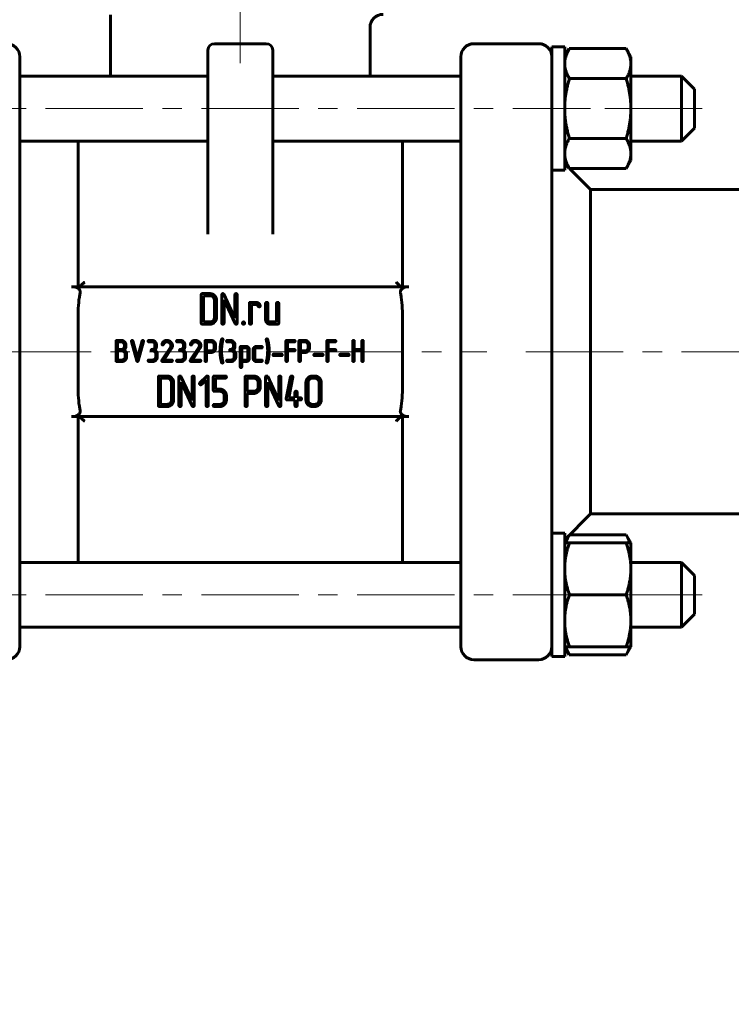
# Model space of a CAD drawing. Header units: millimetres. Extents: x 0 to 420, y 0 to 297.
# Tile 3 of 7: x 100 to 155, y 121 to 197. Entities that reach past the tile are written whole.
import ezdxf

# ---------------------------------------------------------------- set-up
doc = ezdxf.new("R2010")
doc.units = ezdxf.units.MM
for name, pattern in [('K5LT_AXLED', [12, 7.5, -1.5, 1.5, -1.5]), ('K5LT_BASIC', [0]), ('K5LT_THIN', [0])]:
    doc.linetypes.add(name, pattern=pattern)
doc.layers.add('Системный слой', color=7, linetype='Continuous')
doc.layers.add('Системный слой (1)', color=251, linetype='Continuous', true_color=0x6c6c6c)
doc.styles.add('KDIMTEXTSTYLE', font='GOST_AU.SHX', dxfattribs={"width": 0.96, "oblique": 15, "height": 5})
doc.styles.add('KTEXTSTYLE', font='GOST_AU.SHX', dxfattribs={"width": 0.96, "height": 5})
doc.dimstyles.new('KDIMSTYLE (1.00)', dxfattribs={"dimtxt": 5, "dimasz": 1, "dimexe": 2, "dimexo": 0, "dimgap": 1, "dimtad": 1, "dimtxsty": 'KDIMTEXTSTYLE', "dimsah": 1, "dimcen": 0, "dimdle": 1, "dimadec": 0, "dimazin": 0, "dimtfac": 0.667, "dimtmove": 0, "dimatfit": 3, "dimfxl": 1, "dimtvp": 1, "dimtolj": 1, "dimtzin": 0, "dimarcsym": 0})

# ---------------------------------------------------------------- blocks, each defined once
blk = doc.blocks.new('U1')
at = {"layer": 'Системный слой (1)', "color": 150, "linetype": 'K5LT_BASIC', "lineweight": 60, "true_color": 0x0080ff}
for p, q in [((114.301, 187.17), (99.801, 187.17)), ((133.801, 187.17), (119.301, 187.17))]:
    blk.add_line(p, q, dxfattribs=at)
blk = doc.blocks.new('U2')
at = {"layer": 'Системный слой (1)', "color": 150, "linetype": 'K5LT_BASIC', "lineweight": 60, "true_color": 0x0080ff}
for p, q in [((114.301, 192.17), (99.801, 192.17)), ((133.801, 192.17), (119.301, 192.17))]:
    blk.add_line(p, q, dxfattribs=at)
blk = doc.blocks.new('U5')
at = {"layer": 'Системный слой (1)', "color": 150, "linetype": 'K5LT_BASIC', "lineweight": 60, "true_color": 0x0080ff}
for p, q in [((150.801, 192.17), (150.801, 189.67)), ((150.801, 189.67), (150.801, 187.17))]:
    blk.add_line(p, q, dxfattribs=at)
blk = doc.blocks.new('U7')
at = {"layer": 'Системный слой (1)', "color": 150, "linetype": 'K5LT_BASIC', "lineweight": 60, "true_color": 0x0080ff}
for p, q in [((150.801, 154.694), (150.801, 152.194)), ((150.801, 152.194), (150.801, 149.694))]:
    blk.add_line(p, q, dxfattribs=at)
blk = doc.blocks.new('U8')
at = {"layer": 'Системный слой (1)', "color": 150, "linetype": 'K5LT_BASIC', "lineweight": 60, "true_color": 0x0080ff}
for p, q in [((142.126, 185.106), (141.801, 185.432)), ((143.801, 183.432), (142.181, 185.051))]:
    blk.add_line(p, q, dxfattribs=at)
blk = doc.blocks.new('U9')
at = {"layer": 'Системный слой (1)', "color": 150, "linetype": 'K5LT_BASIC', "lineweight": 60, "true_color": 0x0080ff}
for p, q in [((151.801, 152.194), (151.801, 153.694)), ((151.801, 150.694), (151.801, 152.194))]:
    blk.add_line(p, q, dxfattribs=at)
blk = doc.blocks.new('U10')
at = {"layer": 'Системный слой (1)', "color": 150, "linetype": 'K5LT_BASIC', "lineweight": 60, "true_color": 0x0080ff}
for p, q in [((151.801, 189.67), (151.801, 191.17)), ((151.801, 188.17), (151.801, 189.67))]:
    blk.add_line(p, q, dxfattribs=at)
blk = doc.blocks.new('D0')
at = {"layer": 'Системный слой (1)'}
for points in [[(51.801, 84.008), (56.801, 84.667), (56.301, 84.008), (56.801, 83.35)], [(181.801, 84.008), (176.801, 84.667), (177.301, 84.008), (176.801, 83.35)]]:
    blk.add_hatch(color=7, dxfattribs=at).paths.add_polyline_path(points)
at = {"layer": 'Системный слой (1)', "color": 7, "linetype": 'K5LT_THIN', "lineweight": 18}
for p, q in [((51.801, 170.932), (51.801, 82.008)), ((181.801, 170.932), (181.801, 82.008)), ((51.801, 84.008), (56.801, 84.667)), ((56.801, 84.667), (56.301, 84.008)), ((177.301, 84.008), (176.801, 84.667)), ((176.801, 84.667), (181.801, 84.008)), ((56.801, 83.35), (51.801, 84.008)), ((51.801, 84.008), (181.801, 84.008)), ((56.301, 84.008), (56.801, 83.35)), ((181.801, 84.008), (176.801, 83.35)), ((176.801, 83.35), (177.301, 84.008))]:
    blk.add_line(p, q, dxfattribs=at)
blk.add_wipeout([(107.358, 85.008), (107.358, 92.39), (125.488, 92.39), (125.488, 85.008)]).dxf.layer = 'Системный слой (1)'
at = {"layer": 'Системный слой (1)', "color": 7, "char_height": 5, "attachment_point": 1, "style": 'KTEXTSTYLE'}
for s, insert in [('\\H5.0;\\W1.000;\\Q15;\\Q15;\\W0.965;±', (115.56, 91.596)), ('\\H5.0;\\W1.000;\\Q15;\\Q15;\\W0.965;130', (107.358, 91.596)), ('\\H5.0;\\W1.000;\\Q15;\\Q15;\\W0.965;1,5', (118.47, 91.596))]:
    blk.add_mtext(s, dxfattribs=dict(at, insert=insert))
blk = doc.blocks.new('KDIMARROW_01')
at = {"layer": 'Системный слой'}
blk.add_hatch(color=0, dxfattribs=at).paths.add_polyline_path([(0, 0), (-5, 0.658), (-4.5, 0), (-5, -0.658)])
at = {"layer": 'Системный слой', "color": 0, "linetype": 'K5LT_THIN', "lineweight": 18}
for p, q in [((-4.5, 0), (-5, 0.658)), ((-5, 0.658), (0, 0)), ((0, 0), (-5, -0.658)), ((-5, -0.658), (-4.5, 0))]:
    blk.add_line(p, q, dxfattribs=at)
at = {"layer": 'Системный слой (1)', "color": 0, "linetype": 'K5LT_THIN', "lineweight": 18}
blk.add_line((116.801, 170.932), (115.801, 170.932), dxfattribs=at)
blk = doc.blocks.new('U22')
at = {"layer": 'Системный слой (1)', "color": 150, "linetype": 'K5LT_BASIC', "lineweight": 60, "true_color": 0x0080ff}
for p, q in [((146.659, 147.79), (146.75, 147.996)), ((146.75, 147.996), (146.819, 148.194)), ((146.544, 147.575), (146.659, 147.79))]:
    blk.add_line(p, q, dxfattribs=at)
blk = doc.blocks.new('U23')
at = {"layer": 'Системный слой (1)', "color": 150, "linetype": 'K5LT_BASIC', "lineweight": 60, "true_color": 0x0080ff}
for p, q in [((141.882, 148.194), (141.951, 147.996)), ((141.951, 147.996), (142.043, 147.79)), ((142.043, 147.79), (142.158, 147.575))]:
    blk.add_line(p, q, dxfattribs=at)
blk = doc.blocks.new('U24')
at = {"layer": 'Системный слой (1)', "color": 150, "linetype": 'K5LT_BASIC', "lineweight": 60, "true_color": 0x0080ff}
for p, q in [((146.659, 156.597), (146.544, 156.812)), ((146.75, 156.392), (146.659, 156.597)), ((146.819, 156.194), (146.75, 156.392))]:
    blk.add_line(p, q, dxfattribs=at)
blk = doc.blocks.new('U25')
at = {"layer": 'Системный слой (1)', "color": 150, "linetype": 'K5LT_BASIC', "lineweight": 60, "true_color": 0x0080ff}
for p, q in [((141.945, 156.375), (141.882, 156.194)), ((142.026, 156.563), (141.945, 156.375)), ((142.127, 156.758), (142.026, 156.563))]:
    blk.add_line(p, q, dxfattribs=at)

msp = doc.modelspace()

# ---------------------------------------------------------------- linework, layer by layer
at = {"layer": 'Системный слой (1)', "color": 30, "linetype": 'K5LT_AXLED', "lineweight": 18, "true_color": 0xff8000}
for p, q in [((116.801, 193.17), (116.801, 201.93)), ((89.801, 189.67), (143.801, 189.67)), ((144.901, 189.67), (153.801, 189.67))]:
    msp.add_line(p, q, dxfattribs=at)
at = {"layer": 'Системный слой (1)', "color": 150, "linetype": 'K5LT_BASIC', "lineweight": 60, "true_color": 0x0080ff}
for p, q in [((106.801, 192.17), (106.801, 196.892)), ((126.801, 192.17), (126.801, 195.932)), ((114.801, 194.67), (118.801, 194.67)), ((139.801, 194.67), (134.801, 194.67)), ((140.801, 185.497), (140.801, 194.42)), ((140.801, 194.42), (141.801, 194.42)), ((141.801, 184.92), (141.801, 194.42)), ((141.801, 193.67), (142.158, 194.289)), ((146.544, 194.289), (142.158, 194.289)), ((146.901, 193.67), (146.544, 194.289)), ((99.801, 187.741), (99.801, 193.67)), ((99.801, 193.174), (99.801, 193.67)), ((114.301, 194.17), (114.301, 187.03)), ((119.301, 187.03), (119.301, 194.17)), ((119.301, 192.17), (119.301, 194.17)), ((133.801, 193.67), (133.801, 187.741)), ((146.901, 193.67), (146.901, 193.134)), ((146.901, 193.134), (146.901, 189.67)), ((150.801, 192.17), (146.901, 192.17)), ((151.801, 191.17), (150.801, 192.17)), ((146.544, 191.98), (142.158, 191.98)), ((146.901, 189.67), (146.901, 186.206)), ((99.801, 180.813), (99.801, 187.741)), ((133.801, 187.741), (133.801, 180.813)), ((151.801, 188.17), (150.801, 187.17)), ((104.301, 187.17), (104.301, 175.932)), ((114.301, 187.03), (114.301, 179.98)), ((119.301, 179.98), (119.301, 187.03)), ((129.301, 175.932), (129.301, 187.17)), ((146.544, 187.361), (142.158, 187.361)), ((150.801, 187.17), (146.901, 187.17)), ((146.901, 186.206), (146.901, 185.67)), ((140.801, 180.813), (140.801, 185.497)), ((141.801, 185.67), (142.158, 185.051)), ((146.901, 185.67), (146.544, 185.051)), ((140.801, 184.92), (141.801, 184.92)), ((146.544, 185.051), (142.158, 185.051)), ((161.801, 183.432), (143.801, 183.432)), ((143.801, 170.932), (143.801, 183.432)), ((99.801, 178.835), (99.801, 180.813)), ((133.801, 180.813), (133.801, 178.835)), ((140.801, 176.845), (140.801, 180.813)), ((99.801, 178.835), (99.801, 163.029)), ((133.801, 170.932), (133.801, 178.835)), ((140.801, 165.018), (140.801, 176.845)), ((103.801, 175.932), (103.926, 175.932)), ((103.938, 175.932), (103.926, 175.932)), ((104.801, 175.932), (104.28, 175.932)), ((128.801, 175.932), (104.801, 175.932)), ((113.792, 175.323), (113.792, 173.138)), ((114.464, 175.407), (113.876, 175.407)), ((115.38, 175.323), (115.38, 173.138)), ((116.391, 173.52), (115.539, 175.358)), ((116.391, 175.323), (116.391, 173.52)), ((116.557, 173.138), (116.557, 175.323)), ((129.322, 175.932), (128.801, 175.932)), ((129.675, 175.932), (129.664, 175.932)), ((129.675, 175.932), (129.801, 175.932)), ((114.465, 175.24), (113.959, 175.24)), ((113.959, 175.24), (113.959, 173.221)), ((114.803, 173.558), (114.803, 174.903)), ((114.97, 173.558), (114.97, 174.903)), ((115.547, 174.941), (116.399, 173.103)), ((115.547, 173.138), (115.547, 174.941)), ((117.499, 174.65), (117.499, 173.138)), ((118.002, 174.735), (117.583, 174.735)), ((117.666, 174.568), (118.002, 174.568)), ((117.666, 173.138), (117.666, 174.568)), ((118.753, 174.65), (118.753, 173.39)), ((118.92, 173.389), (118.92, 174.65)), ((119.597, 174.65), (119.597, 173.221)), ((119.764, 173.138), (119.764, 174.65)), ((104.301, 170.932), (104.301, 173.377)), ((113.876, 173.054), (114.464, 173.054)), ((113.959, 173.221), (114.465, 173.221)), ((119.597, 173.221), (119.089, 173.221)), ((119.09, 173.054), (119.68, 173.054)), ((129.301, 173.377), (129.301, 170.932)), ((107.226, 171.744), (107.226, 170.233)), ((107.633, 171.802), (107.284, 171.802)), ((107.342, 171.685), (107.342, 171.103)), ((107.633, 171.685), (107.342, 171.685)), ((108.416, 171.726), (108.823, 170.227)), ((108.879, 170.464), (108.528, 171.756)), ((109.23, 171.756), (108.879, 170.464)), ((108.935, 170.227), (109.342, 171.726)), ((109.993, 171.802), (109.76, 171.802)), ((109.76, 171.685), (109.993, 171.685)), ((112.184, 171.802), (111.951, 171.802)), ((111.951, 171.685), (112.184, 171.685)), ((114.084, 171.744), (114.084, 170.233)), ((114.549, 171.802), (114.142, 171.802)), ((114.548, 171.685), (114.2, 171.685)), ((114.2, 171.685), (114.2, 170.99)), ((116.041, 171.802), (115.809, 171.802)), ((115.809, 171.685), (116.041, 171.685)), ((120.322, 171.744), (120.322, 170.233)), ((120.962, 171.802), (120.381, 171.802)), ((120.439, 171.103), (120.439, 171.685)), ((120.439, 171.685), (120.962, 171.685)), ((121.323, 171.744), (121.323, 170.233)), ((121.788, 171.802), (121.381, 171.802)), ((121.439, 171.685), (121.439, 170.99)), ((121.787, 171.685), (121.439, 171.685)), ((123.466, 171.744), (123.466, 170.233)), ((124.105, 171.802), (123.524, 171.802)), ((123.582, 171.685), (124.105, 171.685)), ((123.582, 171.103), (123.582, 171.685)), ((125.466, 171.744), (125.466, 170.233)), ((125.582, 171.103), (125.582, 171.744)), ((126.164, 171.744), (126.164, 171.103)), ((126.281, 170.233), (126.281, 171.744)), ((104.301, 168.487), (104.301, 170.932)), ((107.342, 171.103), (107.633, 171.103)), ((107.342, 170.987), (107.342, 170.291)), ((107.866, 171.337), (107.866, 171.453)), ((107.924, 170.523), (107.924, 170.756)), ((107.982, 171.337), (107.982, 171.453)), ((108.04, 170.523), (108.04, 170.756)), ((109.993, 170.99), (110.051, 170.99)), ((110.226, 171.454), (110.226, 171.338)), ((110.284, 170.757), (110.284, 170.524)), ((110.342, 171.338), (110.342, 171.454)), ((110.401, 170.524), (110.401, 170.757)), ((111.4, 171.234), (110.758, 170.266)), ((110.917, 170.291), (111.497, 171.167)), ((112.184, 170.99), (112.242, 170.99)), ((112.417, 171.454), (112.417, 171.338)), ((112.475, 170.757), (112.475, 170.524)), ((112.533, 171.338), (112.533, 171.454)), ((112.591, 170.524), (112.591, 170.757)), ((113.591, 171.234), (112.948, 170.266)), ((113.108, 170.291), (113.688, 171.167)), ((114.2, 170.99), (114.548, 170.99)), ((114.2, 170.873), (114.549, 170.873)), ((114.2, 170.233), (114.2, 170.873)), ((114.782, 171.22), (114.782, 171.454)), ((114.898, 171.22), (114.898, 171.454)), ((116.042, 170.99), (116.1, 170.99)), ((116.274, 171.454), (116.274, 171.338)), ((116.332, 170.757), (116.332, 170.524)), ((116.391, 171.338), (116.391, 171.454)), ((116.449, 170.524), (116.449, 170.757)), ((116.798, 171.278), (116.798, 169.767)), ((117.265, 171.336), (116.856, 171.336)), ((117.265, 171.22), (116.915, 171.22)), ((116.915, 171.22), (116.915, 170.291)), ((117.38, 170.408), (117.38, 171.105)), ((117.497, 170.408), (117.497, 171.105)), ((117.798, 171.104), (117.798, 170.407)), ((117.915, 170.407), (117.915, 171.104)), ((118.438, 171.336), (118.031, 171.336)), ((118.031, 171.22), (118.438, 171.22)), ((120.962, 171.103), (120.439, 171.103)), ((120.439, 170.987), (120.962, 170.987)), ((120.439, 170.233), (120.439, 170.987)), ((121.439, 170.99), (121.787, 170.99)), ((121.439, 170.233), (121.439, 170.873)), ((121.439, 170.873), (121.788, 170.873)), ((122.021, 171.22), (122.021, 171.454)), ((122.137, 171.22), (122.137, 171.454)), ((124.105, 171.103), (123.582, 171.103)), ((123.582, 170.233), (123.582, 170.987)), ((123.582, 170.987), (124.105, 170.987)), ((126.164, 171.103), (125.582, 171.103)), ((125.582, 170.987), (126.164, 170.987)), ((125.582, 170.233), (125.582, 170.987)), ((126.164, 170.987), (126.164, 170.233)), ((129.301, 170.932), (129.301, 168.487)), ((133.801, 163.029), (133.801, 170.932)), ((143.801, 158.432), (143.801, 170.932)), ((107.284, 170.175), (107.691, 170.175)), ((107.342, 170.291), (107.69, 170.291)), ((110.051, 170.291), (109.76, 170.291)), ((109.76, 170.175), (110.051, 170.175)), ((110.807, 170.175), (111.506, 170.175)), ((111.506, 170.291), (110.917, 170.291)), ((112.242, 170.291), (111.951, 170.291)), ((111.951, 170.175), (112.242, 170.175)), ((112.998, 170.175), (113.697, 170.175)), ((113.697, 170.291), (113.108, 170.291)), ((116.1, 170.291), (115.809, 170.291)), ((115.809, 170.175), (116.1, 170.175)), ((116.915, 170.291), (117.265, 170.291)), ((116.915, 170.175), (117.265, 170.175)), ((116.915, 169.767), (116.915, 170.175)), ((118.438, 170.291), (118.031, 170.291)), ((118.031, 170.175), (118.438, 170.175)), ((119.986, 170.736), (119.373, 170.736)), ((119.373, 170.632), (119.986, 170.632)), ((123.129, 170.736), (122.517, 170.736)), ((122.517, 170.632), (123.129, 170.632)), ((125.13, 170.736), (124.517, 170.736)), ((124.517, 170.632), (125.13, 170.632)), ((110.485, 168.974), (110.485, 166.79)), ((111.157, 169.058), (110.569, 169.058)), ((111.157, 168.891), (110.652, 168.891)), ((110.652, 168.891), (110.652, 166.873)), ((111.496, 167.209), (111.496, 168.555)), ((111.663, 167.21), (111.663, 168.554)), ((112.073, 168.974), (112.073, 166.79)), ((113.083, 167.171), (112.231, 169.009)), ((112.239, 168.593), (113.091, 166.755)), ((112.239, 166.79), (112.239, 168.593)), ((113.083, 168.974), (113.083, 167.171)), ((113.25, 166.79), (113.25, 168.974)), ((114.191, 169.032), (113.689, 168.526)), ((113.806, 168.41), (114.166, 168.77)), ((114.166, 168.77), (114.166, 166.79)), ((114.332, 166.79), (114.332, 168.973)), ((114.721, 168.974), (114.721, 167.965)), ((115.645, 169.058), (114.805, 169.058)), ((114.888, 168.891), (115.645, 168.891)), ((114.888, 168.047), (114.888, 168.891)), ((117.166, 168.972), (117.166, 166.793)), ((117.838, 169.055), (117.25, 169.055)), ((117.333, 168.889), (117.333, 167.883)), ((117.838, 168.889), (117.333, 168.889)), ((118.177, 168.216), (118.177, 168.554)), ((118.343, 168.217), (118.343, 168.554)), ((118.753, 168.974), (118.753, 166.79)), ((119.764, 167.171), (118.912, 169.009)), ((118.92, 166.79), (118.92, 168.593)), ((118.92, 168.593), (119.772, 166.755)), ((119.764, 168.974), (119.764, 167.171)), ((119.931, 166.79), (119.931, 168.974)), ((120.681, 168.991), (120.345, 167.312)), ((120.53, 167.378), (120.846, 168.957)), ((121.862, 168.554), (121.862, 167.21)), ((122.029, 168.555), (122.029, 167.209)), ((122.534, 169.058), (122.366, 169.058)), ((122.534, 168.891), (122.366, 168.891)), ((122.873, 167.209), (122.873, 168.555)), ((123.04, 167.21), (123.04, 168.554)), ((114.805, 167.881), (115.226, 167.881)), ((115.226, 168.047), (114.888, 168.047)), ((117.333, 167.883), (117.838, 167.883)), ((117.333, 166.793), (117.333, 167.717)), ((117.333, 167.717), (117.837, 167.717)), ((121.016, 167.8), (121.016, 167.378)), ((121.182, 167.378), (121.182, 167.8)), ((115.56, 167.546), (115.56, 167.209)), ((115.729, 167.21), (115.729, 167.545)), ((120.428, 167.211), (121.016, 167.209)), ((121.016, 167.378), (120.53, 167.378)), ((121.016, 167.209), (121.016, 166.79)), ((121.436, 167.378), (121.182, 167.378)), ((121.182, 167.209), (121.436, 167.211)), ((121.182, 166.79), (121.182, 167.209)), ((110.569, 166.706), (111.157, 166.706)), ((110.652, 166.873), (111.157, 166.873)), ((114.805, 166.706), (115.227, 166.706)), ((115.226, 166.873), (114.806, 166.873)), ((122.366, 166.873), (122.534, 166.873)), ((122.366, 166.706), (122.534, 166.706)), ((103.926, 165.932), (103.801, 165.932)), ((103.926, 165.932), (103.938, 165.932)), ((104.28, 165.932), (104.801, 165.932)), ((104.301, 165.932), (104.301, 154.694)), ((104.801, 165.932), (128.801, 165.932)), ((128.801, 165.932), (129.322, 165.932)), ((129.301, 154.694), (129.301, 165.932)), ((129.664, 165.932), (129.675, 165.932)), ((129.801, 165.932), (129.675, 165.932)), ((140.801, 161.051), (140.801, 165.018)), ((99.801, 161.051), (99.801, 163.029)), ((133.801, 163.029), (133.801, 161.051)), ((99.801, 154.123), (99.801, 161.051)), ((133.801, 161.051), (133.801, 154.123)), ((140.801, 156.367), (140.801, 161.051)), ((143.801, 158.432), (141.801, 156.432)), ((161.801, 158.432), (143.801, 158.432)), ((140.801, 156.944), (141.801, 156.944)), ((140.801, 147.444), (140.801, 156.367)), ((141.801, 147.444), (141.801, 156.944)), ((141.801, 156.194), (142.126, 156.757)), ((146.544, 156.812), (142.181, 156.812)), ((146.901, 156.194), (146.544, 156.812)), ((141.801, 156.194), (142.158, 156.194)), ((146.544, 156.194), (142.158, 156.194)), ((146.544, 156.194), (146.901, 156.194)), ((146.901, 156.194), (146.901, 154.194)), ((133.801, 154.694), (99.801, 154.694)), ((99.801, 148.194), (99.801, 154.123)), ((133.801, 154.123), (133.801, 148.194)), ((150.801, 154.694), (146.901, 154.694)), ((146.901, 154.194), (146.901, 150.194)), ((151.801, 153.694), (150.801, 154.694)), ((146.544, 152.194), (142.158, 152.194)), ((151.801, 150.694), (150.801, 149.694)), ((99.801, 148.69), (99.801, 149.694)), ((133.801, 149.694), (99.801, 149.694)), ((146.901, 150.194), (146.901, 148.194)), ((150.801, 149.694), (146.901, 149.694)), ((99.801, 148.194), (99.801, 148.69)), ((142.158, 148.194), (141.801, 148.194)), ((141.801, 148.194), (142.158, 147.575)), ((146.544, 148.194), (142.158, 148.194)), ((146.901, 148.194), (146.544, 148.194)), ((146.901, 148.194), (146.544, 147.575)), ((140.801, 147.444), (141.801, 147.444)), ((146.544, 147.575), (142.158, 147.575)), ((139.801, 147.194), (134.801, 147.194))]:
    msp.add_line(p, q, dxfattribs=at)
for centre, radius, start, end in [((127.801, 195.932), 1, 90, 180), ((98.801, 193.67), 1, 0, 90), ((114.801, 194.17), 0.5, 90, 180), ((118.801, 194.17), 0.5, 0, 90), ((134.801, 193.67), 1, 90, 180), ((139.801, 193.67), 1, 0, 90), ((98.801, 148.194), 1, 270, 0), ((134.801, 148.194), 1, 180, 270), ((139.801, 148.194), 1, 270, 0)]:
    msp.add_arc(centre, radius, start, end, dxfattribs=at)
for points in [[(142.158, 194.289), (141.801, 193.67), (141.801, 193.134)], [(146.901, 193.134), (146.901, 193.67), (146.544, 194.289)], [(141.801, 193.134), (141.801, 192.598), (142.158, 191.98)], [(146.544, 191.98), (146.901, 192.598), (146.901, 193.134)], [(142.158, 191.98), (141.801, 190.742), (141.801, 189.67)], [(146.901, 189.67), (146.901, 190.742), (146.544, 191.98)], [(141.801, 189.67), (141.801, 188.598), (142.158, 187.361)], [(146.544, 187.361), (146.901, 188.598), (146.901, 189.67)], [(142.158, 187.361), (141.801, 186.742), (141.801, 186.206)], [(146.901, 186.206), (146.901, 186.742), (146.544, 187.361)], [(141.801, 186.206), (141.801, 185.67), (142.158, 185.051)], [(146.544, 185.051), (146.901, 185.67), (146.901, 186.206)]]:
    msp.add_rational_spline(points, [1, 1.0379548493, 1], degree=2, dxfattribs=at)
for points, knots in [([(104.801, 176.291), (104.8, 176.29), (104.799, 176.29), (104.748, 176.241), (104.697, 176.195), (104.596, 176.108), (104.545, 176.066), (104.458, 176.002), (104.421, 175.977), (104.36, 175.942), (104.335, 175.932), (104.319, 175.932)], [-0.0002976, -0.0002976, -0.0002976, -0.0002976, 0, 0, 0.02134976, 0.02134976, 0.04386777, 0.04386777, 0.06281737, 0.06281737, 0.08106462, 0.08106462, 0.08106462, 0.08106462]), ([(129.282, 175.932), (129.266, 175.932), (129.242, 175.942), (129.18, 175.977), (129.143, 176.002), (129.057, 176.066), (129.006, 176.108), (128.905, 176.195), (128.854, 176.241), (128.802, 176.29), (128.802, 176.29), (128.801, 176.291)], [0.00000226, 0.00000226, 0.00000226, 0.00000226, 0.01809311, 0.01809311, 0.0368824, 0.0368824, 0.05921388, 0.05921388, 0.08038652, 0.08038652, 0.08068163, 0.08068163, 0.08068163, 0.08068163]), ([(103.926, 175.932), (103.968, 175.932), (104.05, 175.924), (104.159, 175.893), (104.242, 175.852), (104.301, 175.814), (104.345, 175.777), (104.383, 175.739), (104.415, 175.696), (104.438, 175.655), (104.452, 175.62), (104.46, 175.591), (104.465, 175.566), (104.467, 175.541), (104.468, 175.517), (104.467, 175.49), (104.463, 175.462), (104.459, 175.441), (104.457, 175.432)], [0, 0, 0, 0, 2.80084, 5.490346, 7.572234, 9.062488, 10.227012, 11.4663, 12.741862, 13.850707, 14.700659, 15.329228, 15.892886, 16.472949, 17.071151, 17.5334, 18.337901, 19, 19, 19, 19]), ([(104.28, 175.932), (104.272, 175.932), (104.262, 175.931), (104.229, 175.927), (104.193, 175.922), (104.088, 175.924), (104.037, 175.929), (103.971, 175.931), (103.954, 175.932), (103.938, 175.932)], [0.42998736, 0.42998736, 0.42998736, 0.42998736, 0.43980356, 0.43980356, 0.4587517, 0.4587517, 0.47468416, 0.47468416, 0.47988968, 0.47988968, 0.47988968, 0.47988968]), ([(104.457, 175.432), (104.432, 175.33), (104.413, 175.227), (104.312, 174.586), (104.301, 173.987), (104.301, 173.377)], [0.5646125, 0.5646125, 0.5646125, 0.5646125, 0.5944457, 0.5944457, 0.7638322, 0.7638322, 0.7638322, 0.7638322]), ([(129.145, 175.432), (129.14, 175.453), (129.134, 175.491), (129.134, 175.54), (129.139, 175.582), (129.15, 175.622), (129.168, 175.664), (129.197, 175.712), (129.237, 175.759), (129.286, 175.802), (129.343, 175.842), (129.466, 175.907), (129.585, 175.932), (129.675, 175.932)], [0, 0, 0, 0, 1.126386, 1.904078, 2.501066, 3.259892, 3.998469, 4.822337, 6.089968, 7.076584, 8.09736, 9.557181, 14, 14, 14, 14]), ([(129.301, 173.377), (129.301, 173.987), (129.29, 174.586), (129.189, 175.227), (129.17, 175.33), (129.145, 175.432)], [1.2234941, 1.2234941, 1.2234941, 1.2234941, 1.3928807, 1.3928807, 1.4227139, 1.4227139, 1.4227139, 1.4227139]), ([(129.664, 175.932), (129.656, 175.932), (129.648, 175.932), (129.583, 175.93), (129.526, 175.925), (129.42, 175.922), (129.386, 175.925), (129.346, 175.93), (129.332, 175.932), (129.322, 175.932)], [0.01405943, 0.01405943, 0.01405943, 0.01405943, 0.01655311, 0.01655311, 0.03474585, 0.03474585, 0.0535235, 0.0535235, 0.06772379, 0.06772379, 0.06772379, 0.06772379])]:
    msp.add_open_spline(points, degree=3, knots=knots, dxfattribs=at)
for points in [[(113.876, 175.407), (113.792, 175.407), (113.792, 175.323)], [(114.822, 175.26), (114.674, 175.407), (114.464, 175.407)], [(115.462, 175.407), (115.38, 175.407), (115.38, 175.323)], [(115.539, 175.358), (115.517, 175.407), (115.462, 175.407)], [(116.474, 175.407), (116.391, 175.407), (116.391, 175.323)], [(116.557, 175.323), (116.557, 175.407), (116.474, 175.407)], [(114.704, 175.141), (114.604, 175.24), (114.465, 175.24)], [(114.803, 174.903), (114.803, 175.043), (114.704, 175.141)], [(114.97, 174.903), (114.97, 175.113), (114.822, 175.26)], [(117.583, 174.735), (117.499, 174.735), (117.499, 174.65)], [(118.204, 174.67), (118.111, 174.735), (118.002, 174.735)], [(118.002, 174.568), (118.101, 174.568), (118.152, 174.48)], [(118.329, 174.504), (118.297, 174.606), (118.204, 174.67)], [(118.837, 174.735), (118.753, 174.735), (118.753, 174.65)], [(118.92, 174.65), (118.92, 174.735), (118.837, 174.735)], [(119.681, 174.735), (119.597, 174.735), (119.597, 174.65)], [(119.764, 174.65), (119.764, 174.735), (119.681, 174.735)], [(118.152, 174.48), (118.203, 174.393), (118.247, 174.393)], [(118.247, 174.393), (118.334, 174.393), (118.334, 174.474)], [(118.334, 174.474), (118.334, 174.489), (118.329, 174.504)], [(113.792, 173.138), (113.792, 173.054), (113.876, 173.054)], [(114.464, 173.054), (114.674, 173.054), (114.822, 173.201)], [(114.465, 173.221), (114.604, 173.221), (114.704, 173.319)], [(114.704, 173.319), (114.803, 173.418), (114.803, 173.558)], [(114.822, 173.201), (114.97, 173.348), (114.97, 173.558)], [(115.38, 173.138), (115.38, 173.054), (115.463, 173.054)], [(115.463, 173.054), (115.547, 173.054), (115.547, 173.138)], [(116.399, 173.103), (116.422, 173.054), (116.474, 173.054)], [(116.474, 173.054), (116.557, 173.054), (116.557, 173.138)], [(117.053, 173.221), (116.969, 173.221), (116.969, 173.138)], [(116.969, 173.138), (116.969, 173.054), (117.053, 173.054)], [(117.137, 173.138), (117.137, 173.221), (117.053, 173.221)], [(117.053, 173.054), (117.137, 173.054), (117.137, 173.138)], [(117.499, 173.138), (117.499, 173.054), (117.583, 173.054)], [(117.583, 173.054), (117.666, 173.054), (117.666, 173.138)], [(118.753, 173.39), (118.753, 173.251), (118.852, 173.153)], [(118.852, 173.153), (118.951, 173.054), (119.09, 173.054)], [(118.97, 173.271), (118.92, 173.32), (118.92, 173.389)], [(119.089, 173.221), (119.02, 173.221), (118.97, 173.271)], [(119.68, 173.054), (119.764, 173.054), (119.764, 173.138)], [(107.284, 171.802), (107.226, 171.802), (107.226, 171.744)], [(107.88, 171.7), (107.777, 171.802), (107.633, 171.802)], [(107.797, 171.617), (107.728, 171.685), (107.633, 171.685)], [(107.866, 171.453), (107.866, 171.548), (107.797, 171.617)], [(107.982, 171.453), (107.982, 171.597), (107.88, 171.7)], [(108.473, 171.799), (108.414, 171.799), (108.414, 171.743)], [(108.414, 171.743), (108.414, 171.735), (108.416, 171.726)], [(108.528, 171.756), (108.516, 171.799), (108.473, 171.799)], [(109.285, 171.799), (109.242, 171.799), (109.23, 171.756)], [(109.344, 171.743), (109.344, 171.799), (109.285, 171.799)], [(109.342, 171.726), (109.344, 171.735), (109.344, 171.743)], [(109.76, 171.802), (109.702, 171.802), (109.702, 171.744)], [(109.702, 171.744), (109.702, 171.685), (109.76, 171.685)], [(110.24, 171.7), (110.139, 171.802), (109.993, 171.802)], [(109.993, 171.685), (110.09, 171.685), (110.158, 171.618)], [(110.158, 171.618), (110.226, 171.55), (110.226, 171.454)], [(110.342, 171.454), (110.342, 171.599), (110.24, 171.7)], [(110.771, 171.528), (110.768, 171.517), (110.768, 171.507)], [(110.768, 171.507), (110.768, 171.45), (110.829, 171.45)], [(111.135, 171.805), (110.869, 171.805), (110.771, 171.528)], [(110.882, 171.489), (110.967, 171.688), (111.143, 171.688)], [(111.437, 171.689), (111.304, 171.805), (111.135, 171.805)], [(111.143, 171.688), (111.263, 171.688), (111.358, 171.607)], [(111.358, 171.607), (111.456, 171.522), (111.456, 171.403)], [(111.575, 171.404), (111.575, 171.57), (111.437, 171.689)], [(111.951, 171.802), (111.893, 171.802), (111.893, 171.744)], [(111.893, 171.744), (111.893, 171.685), (111.951, 171.685)], [(112.431, 171.7), (112.329, 171.802), (112.184, 171.802)], [(112.184, 171.685), (112.28, 171.685), (112.349, 171.618)], [(112.349, 171.618), (112.417, 171.55), (112.417, 171.454)], [(112.533, 171.454), (112.533, 171.599), (112.431, 171.7)], [(112.962, 171.528), (112.959, 171.517), (112.959, 171.507)], [(112.959, 171.507), (112.959, 171.45), (113.02, 171.45)], [(113.325, 171.805), (113.06, 171.805), (112.962, 171.528)], [(113.073, 171.489), (113.158, 171.688), (113.334, 171.688)], [(113.628, 171.689), (113.495, 171.805), (113.325, 171.805)], [(113.334, 171.688), (113.454, 171.688), (113.549, 171.607)], [(113.549, 171.607), (113.647, 171.522), (113.647, 171.403)], [(113.766, 171.404), (113.766, 171.57), (113.628, 171.689)], [(114.142, 171.802), (114.084, 171.802), (114.084, 171.744)], [(114.713, 171.617), (114.644, 171.685), (114.548, 171.685)], [(114.796, 171.7), (114.693, 171.802), (114.549, 171.802)], [(114.782, 171.454), (114.782, 171.549), (114.713, 171.617)], [(114.898, 171.454), (114.898, 171.598), (114.796, 171.7)], [(115.356, 171.875), (115.326, 171.766), (115.314, 171.707)], [(115.411, 171.918), (115.372, 171.918), (115.356, 171.875)], [(115.47, 171.862), (115.47, 171.918), (115.411, 171.918)], [(115.468, 171.845), (115.47, 171.854), (115.47, 171.862)], [(115.809, 171.802), (115.75, 171.802), (115.75, 171.744)], [(115.75, 171.744), (115.75, 171.685), (115.809, 171.685)], [(116.289, 171.7), (116.187, 171.802), (116.041, 171.802)], [(116.041, 171.685), (116.138, 171.685), (116.206, 171.618)], [(116.206, 171.618), (116.274, 171.55), (116.274, 171.454)], [(116.391, 171.454), (116.391, 171.599), (116.289, 171.7)], [(118.856, 171.918), (118.797, 171.918), (118.797, 171.862)], [(118.797, 171.862), (118.797, 171.854), (118.799, 171.845)], [(118.911, 171.875), (118.895, 171.918), (118.856, 171.918)], [(118.953, 171.707), (118.921, 171.847), (118.911, 171.875)], [(120.381, 171.802), (120.322, 171.802), (120.322, 171.744)], [(121.02, 171.744), (121.02, 171.802), (120.962, 171.802)], [(120.962, 171.685), (121.02, 171.685), (121.02, 171.744)], [(121.381, 171.802), (121.323, 171.802), (121.323, 171.744)], [(121.952, 171.617), (121.883, 171.685), (121.787, 171.685)], [(122.035, 171.7), (121.932, 171.802), (121.788, 171.802)], [(122.021, 171.454), (122.021, 171.549), (121.952, 171.617)], [(122.137, 171.454), (122.137, 171.598), (122.035, 171.7)], [(123.524, 171.802), (123.466, 171.802), (123.466, 171.744)], [(124.163, 171.744), (124.163, 171.802), (124.105, 171.802)], [(124.105, 171.685), (124.163, 171.685), (124.163, 171.744)], [(125.524, 171.802), (125.466, 171.802), (125.466, 171.744)], [(125.582, 171.744), (125.582, 171.802), (125.524, 171.802)], [(126.223, 171.802), (126.164, 171.802), (126.164, 171.744)], [(126.281, 171.744), (126.281, 171.802), (126.223, 171.802)], [(110.829, 171.45), (110.866, 171.45), (110.882, 171.489)], [(113.02, 171.45), (113.056, 171.45), (113.073, 171.489)]]:
    msp.add_open_spline(points, degree=2, dxfattribs=at)

# ---------------------------------------------------------------- block references
at = {"layer": 'Системный слой (1)'}
for name in ['U2', 'U5', 'U10', 'U1', 'U8', 'U7', 'U9']:
    msp.add_blockref(name, (0, 0), dxfattribs=at)

# ---------------------------------------------------------------- next in the draw order: dimensions: what is measured, and where the dimension line sits
at = {"layer": 'Системный слой (1)', "color": 7}
dim = msp.add_linear_dim(base=(51.801, 84.008), p1=(181.801, 170.932), p2=(51.801, 170.932), dimstyle='KDIMSTYLE (1.00)', override={"dimexo": 0, "dimpost": '\\H5.0;\\W0.965;\\Q15;<>', "dimblk1": 'KDIMARROW_01', "dimblk2": 'KDIMARROW_01', "dimse1": 0, "dimse2": 0, "dimclrt": 7, "dimtol": 1, "dimtp": 1.5, "dimtm": 1.5, "dimtdec": 5, "dimtolj": 1}, dxfattribs=at)
dim.commit()
dim.dimension.update_dxf_attribs({"geometry": 'D0', "text_midpoint": (116.801, 84.008), "dimtype": 160})

# ---------------------------------------------------------------- next in the draw order: linework, layer by layer
at = {"layer": 'Системный слой (1)', "color": 30, "linetype": 'K5LT_AXLED', "lineweight": 18, "true_color": 0xff8000}
for p, q in [((97.801, 170.932), (135.801, 170.932)), ((138.801, 170.932), (183.801, 170.932)), ((89.801, 152.194), (143.801, 152.194)), ((144.901, 152.194), (153.801, 152.194))]:
    msp.add_line(p, q, dxfattribs=at)
at = {"layer": 'Системный слой (1)', "color": 150, "linetype": 'K5LT_BASIC', "lineweight": 60, "true_color": 0x0080ff}
for points in [[(115.314, 171.707), (115.237, 171.353), (115.237, 170.991)], [(115.354, 170.988), (115.354, 171.406), (115.468, 171.845)], [(118.799, 171.845), (118.912, 171.406), (118.912, 170.988)], [(119.029, 170.988), (119.029, 171.352), (118.953, 171.707)], [(107.69, 170.987), (107.45, 170.986), (107.342, 170.987)], [(107.633, 171.103), (107.728, 171.103), (107.797, 171.172)], [(107.855, 170.92), (107.787, 170.987), (107.69, 170.987)], [(107.797, 171.172), (107.866, 171.242), (107.866, 171.337)], [(107.851, 171.065), (107.982, 171.172), (107.982, 171.337)], [(107.989, 170.937), (107.938, 171.021), (107.851, 171.065)], [(107.924, 170.756), (107.924, 170.852), (107.855, 170.92)], [(108.04, 170.756), (108.04, 170.853), (107.989, 170.937)], [(109.993, 171.106), (109.935, 171.106), (109.935, 171.048)], [(109.935, 171.048), (109.935, 170.99), (109.993, 170.99)], [(110.158, 171.174), (110.09, 171.106), (109.993, 171.106)], [(110.051, 170.99), (110.148, 170.99), (110.216, 170.921)], [(110.226, 171.338), (110.226, 171.242), (110.158, 171.174)], [(110.213, 171.066), (110.342, 171.171), (110.342, 171.338)], [(110.35, 170.938), (110.299, 171.021), (110.213, 171.066)], [(110.216, 170.921), (110.284, 170.853), (110.284, 170.757)], [(110.401, 170.757), (110.401, 170.855), (110.35, 170.938)], [(111.456, 171.403), (111.456, 171.318), (111.4, 171.234)], [(111.497, 171.167), (111.575, 171.285), (111.575, 171.404)], [(112.184, 171.106), (112.126, 171.106), (112.126, 171.048)], [(112.126, 171.048), (112.126, 170.99), (112.184, 170.99)], [(112.349, 171.174), (112.281, 171.106), (112.184, 171.106)], [(112.242, 170.99), (112.339, 170.99), (112.407, 170.921)], [(112.417, 171.338), (112.417, 171.242), (112.349, 171.174)], [(112.404, 171.066), (112.533, 171.171), (112.533, 171.338)], [(112.541, 170.938), (112.49, 171.021), (112.404, 171.066)], [(112.407, 170.921), (112.475, 170.853), (112.475, 170.757)], [(112.591, 170.757), (112.591, 170.855), (112.541, 170.938)], [(113.647, 171.403), (113.647, 171.318), (113.591, 171.234)], [(113.688, 171.167), (113.766, 171.285), (113.766, 171.404)], [(114.548, 170.99), (114.644, 170.99), (114.713, 171.057)], [(114.549, 170.873), (114.694, 170.873), (114.796, 170.974)], [(114.713, 171.057), (114.782, 171.125), (114.782, 171.22)], [(114.796, 170.974), (114.898, 171.076), (114.898, 171.22)], [(115.237, 170.991), (115.237, 170.627), (115.314, 170.271)], [(115.468, 170.132), (115.354, 170.572), (115.354, 170.988)], [(116.042, 171.106), (115.984, 171.106), (115.984, 171.048)], [(115.984, 171.048), (115.984, 170.99), (116.042, 170.99)], [(116.206, 171.174), (116.138, 171.106), (116.042, 171.106)], [(116.1, 170.99), (116.196, 170.99), (116.264, 170.921)], [(116.274, 171.338), (116.274, 171.242), (116.206, 171.174)], [(116.261, 171.066), (116.391, 171.171), (116.391, 171.338)], [(116.398, 170.938), (116.348, 171.021), (116.261, 171.066)], [(116.264, 170.921), (116.332, 170.853), (116.332, 170.757)], [(116.449, 170.757), (116.449, 170.855), (116.398, 170.938)], [(116.856, 171.336), (116.798, 171.336), (116.798, 171.278)], [(117.429, 171.268), (117.36, 171.336), (117.265, 171.336)], [(117.346, 171.186), (117.312, 171.22), (117.265, 171.22)], [(117.38, 171.105), (117.38, 171.151), (117.346, 171.186)], [(117.497, 171.105), (117.497, 171.2), (117.429, 171.268)], [(117.867, 171.268), (117.798, 171.199), (117.798, 171.104)], [(118.031, 171.336), (117.936, 171.336), (117.867, 171.268)], [(117.915, 171.104), (117.915, 171.151), (117.949, 171.186)], [(117.949, 171.186), (117.983, 171.22), (118.031, 171.22)], [(118.496, 171.278), (118.496, 171.336), (118.438, 171.336)], [(118.438, 171.22), (118.496, 171.22), (118.496, 171.278)], [(118.912, 170.988), (118.912, 170.571), (118.799, 170.132)], [(118.953, 170.271), (119.029, 170.626), (119.029, 170.988)], [(121.02, 171.045), (121.02, 171.103), (120.962, 171.103)], [(120.962, 170.987), (121.02, 170.987), (121.02, 171.045)], [(121.787, 170.99), (121.883, 170.99), (121.952, 171.057)], [(121.788, 170.873), (121.933, 170.873), (122.035, 170.974)], [(121.952, 171.057), (122.021, 171.125), (122.021, 171.22)], [(122.035, 170.974), (122.137, 171.076), (122.137, 171.22)], [(124.163, 171.045), (124.163, 171.103), (124.105, 171.103)], [(124.105, 170.987), (124.163, 170.987), (124.163, 171.045)], [(107.226, 170.233), (107.226, 170.175), (107.284, 170.175)], [(107.69, 170.291), (107.787, 170.291), (107.855, 170.359)], [(107.691, 170.175), (107.829, 170.175), (107.935, 170.28)], [(107.855, 170.359), (107.924, 170.427), (107.924, 170.523)], [(107.935, 170.28), (108.04, 170.386), (108.04, 170.523)], [(108.823, 170.227), (108.837, 170.175), (108.879, 170.175)], [(108.879, 170.175), (108.921, 170.175), (108.935, 170.227)], [(109.76, 170.291), (109.702, 170.291), (109.702, 170.233)], [(109.702, 170.233), (109.702, 170.175), (109.76, 170.175)], [(110.216, 170.359), (110.148, 170.291), (110.051, 170.291)], [(110.051, 170.175), (110.197, 170.175), (110.299, 170.277)], [(110.284, 170.524), (110.284, 170.427), (110.216, 170.359)], [(110.299, 170.277), (110.401, 170.378), (110.401, 170.524)], [(110.758, 170.266), (110.75, 170.253), (110.75, 170.236)], [(110.75, 170.236), (110.75, 170.175), (110.807, 170.175)], [(111.565, 170.233), (111.565, 170.291), (111.506, 170.291)], [(111.506, 170.175), (111.565, 170.175), (111.565, 170.233)], [(111.951, 170.291), (111.893, 170.291), (111.893, 170.233)], [(111.893, 170.233), (111.893, 170.175), (111.951, 170.175)], [(112.407, 170.359), (112.339, 170.291), (112.242, 170.291)], [(112.242, 170.175), (112.388, 170.175), (112.489, 170.277)], [(112.475, 170.524), (112.475, 170.427), (112.407, 170.359)], [(112.489, 170.277), (112.591, 170.378), (112.591, 170.524)], [(112.948, 170.266), (112.941, 170.253), (112.941, 170.236)], [(112.941, 170.236), (112.941, 170.175), (112.998, 170.175)], [(113.755, 170.233), (113.755, 170.291), (113.697, 170.291)], [(113.697, 170.175), (113.755, 170.175), (113.755, 170.233)], [(114.084, 170.233), (114.084, 170.175), (114.142, 170.175)], [(114.142, 170.175), (114.2, 170.175), (114.2, 170.233)], [(115.314, 170.271), (115.345, 170.129), (115.356, 170.101)], [(115.356, 170.101), (115.372, 170.058), (115.411, 170.058)], [(115.411, 170.058), (115.47, 170.058), (115.47, 170.114)], [(115.47, 170.114), (115.47, 170.122), (115.468, 170.132)], [(115.809, 170.291), (115.75, 170.291), (115.75, 170.233)], [(115.75, 170.233), (115.75, 170.175), (115.809, 170.175)], [(116.264, 170.359), (116.196, 170.291), (116.1, 170.291)], [(116.1, 170.175), (116.245, 170.175), (116.347, 170.277)], [(116.332, 170.524), (116.332, 170.427), (116.264, 170.359)], [(116.347, 170.277), (116.449, 170.378), (116.449, 170.524)], [(117.265, 170.291), (117.313, 170.291), (117.346, 170.326)], [(117.265, 170.175), (117.36, 170.175), (117.429, 170.244)], [(117.346, 170.326), (117.38, 170.361), (117.38, 170.408)], [(117.429, 170.244), (117.497, 170.313), (117.497, 170.408)], [(117.798, 170.407), (117.798, 170.311), (117.866, 170.243)], [(117.866, 170.243), (117.934, 170.175), (118.031, 170.175)], [(117.949, 170.325), (117.915, 170.36), (117.915, 170.407)], [(118.031, 170.291), (117.983, 170.291), (117.949, 170.325)], [(118.496, 170.233), (118.496, 170.291), (118.438, 170.291)], [(118.438, 170.175), (118.496, 170.175), (118.496, 170.233)], [(118.799, 170.132), (118.797, 170.122), (118.797, 170.114)], [(118.797, 170.114), (118.797, 170.058), (118.856, 170.058)], [(118.856, 170.058), (118.895, 170.058), (118.911, 170.101)], [(118.911, 170.101), (118.941, 170.211), (118.953, 170.271)], [(119.373, 170.736), (119.322, 170.736), (119.322, 170.684)], [(119.322, 170.684), (119.322, 170.632), (119.373, 170.632)], [(120.037, 170.684), (120.037, 170.736), (119.986, 170.736)], [(119.986, 170.632), (120.037, 170.632), (120.037, 170.684)], [(120.322, 170.233), (120.322, 170.175), (120.381, 170.175)], [(120.381, 170.175), (120.439, 170.175), (120.439, 170.233)], [(121.323, 170.233), (121.323, 170.175), (121.381, 170.175)], [(121.381, 170.175), (121.439, 170.175), (121.439, 170.233)], [(122.517, 170.736), (122.465, 170.736), (122.465, 170.684)], [(122.465, 170.684), (122.465, 170.632), (122.517, 170.632)], [(123.18, 170.684), (123.18, 170.736), (123.129, 170.736)], [(123.129, 170.632), (123.18, 170.632), (123.18, 170.684)], [(123.466, 170.233), (123.466, 170.175), (123.524, 170.175)], [(123.524, 170.175), (123.582, 170.175), (123.582, 170.233)], [(124.517, 170.736), (124.466, 170.736), (124.466, 170.684)], [(124.466, 170.684), (124.466, 170.632), (124.517, 170.632)], [(125.181, 170.684), (125.181, 170.736), (125.13, 170.736)], [(125.13, 170.632), (125.181, 170.632), (125.181, 170.684)], [(125.466, 170.233), (125.466, 170.175), (125.524, 170.175)], [(125.524, 170.175), (125.582, 170.175), (125.582, 170.233)], [(126.164, 170.233), (126.164, 170.175), (126.223, 170.175)], [(126.223, 170.175), (126.281, 170.175), (126.281, 170.233)], [(116.798, 169.767), (116.798, 169.709), (116.856, 169.709)], [(116.856, 169.709), (116.915, 169.709), (116.915, 169.767)], [(110.569, 169.058), (110.485, 169.058), (110.485, 168.974)], [(111.515, 168.911), (111.367, 169.058), (111.157, 169.058)], [(111.397, 168.793), (111.297, 168.891), (111.157, 168.891)], [(111.496, 168.555), (111.496, 168.695), (111.397, 168.793)], [(111.663, 168.554), (111.663, 168.764), (111.515, 168.911)], [(112.155, 169.058), (112.073, 169.058), (112.073, 168.974)], [(112.231, 169.009), (112.21, 169.058), (112.155, 169.058)], [(113.167, 169.058), (113.083, 169.058), (113.083, 168.974)], [(113.25, 168.974), (113.25, 169.058), (113.167, 169.058)], [(113.689, 168.526), (113.663, 168.503), (113.663, 168.471)], [(113.663, 168.471), (113.663, 168.437), (113.689, 168.411)], [(114.247, 169.055), (114.214, 169.055), (114.191, 169.032)], [(114.332, 168.973), (114.332, 169.055), (114.247, 169.055)], [(114.805, 169.058), (114.721, 169.058), (114.721, 168.974)], [(115.729, 168.975), (115.729, 169.058), (115.645, 169.058)], [(115.645, 168.891), (115.729, 168.891), (115.729, 168.975)], [(117.25, 169.055), (117.166, 169.055), (117.166, 168.972)], [(118.195, 168.909), (118.046, 169.055), (117.838, 169.055)], [(118.076, 168.79), (117.976, 168.889), (117.838, 168.889)], [(118.177, 168.554), (118.177, 168.692), (118.076, 168.79)], [(118.343, 168.554), (118.343, 168.762), (118.195, 168.909)], [(118.835, 169.058), (118.753, 169.058), (118.753, 168.974)], [(118.912, 169.009), (118.89, 169.058), (118.835, 169.058)], [(119.847, 169.058), (119.764, 169.058), (119.764, 168.974)], [(119.931, 168.974), (119.931, 169.058), (119.847, 169.058)], [(120.762, 169.058), (120.695, 169.058), (120.681, 168.991)], [(120.848, 168.977), (120.848, 169.058), (120.762, 169.058)], [(120.846, 168.957), (120.848, 168.967), (120.848, 168.977)], [(122.01, 168.91), (121.862, 168.762), (121.862, 168.554)], [(122.366, 169.058), (122.158, 169.058), (122.01, 168.91)], [(122.128, 168.792), (122.029, 168.693), (122.029, 168.555)], [(122.366, 168.891), (122.228, 168.891), (122.128, 168.792)], [(122.892, 168.911), (122.744, 169.058), (122.534, 169.058)], [(122.774, 168.793), (122.674, 168.891), (122.534, 168.891)], [(122.873, 168.555), (122.873, 168.695), (122.774, 168.793)], [(123.04, 168.554), (123.04, 168.764), (122.892, 168.911)], [(113.689, 168.411), (113.715, 168.385), (113.749, 168.385)], [(113.749, 168.385), (113.781, 168.385), (113.806, 168.41)], [(114.721, 167.965), (114.721, 167.881), (114.805, 167.881)], [(115.582, 167.901), (115.435, 168.047), (115.226, 168.047)], [(115.226, 167.881), (115.364, 167.881), (115.462, 167.782)], [(115.462, 167.782), (115.56, 167.684), (115.56, 167.546)], [(115.729, 167.545), (115.729, 167.754), (115.582, 167.901)], [(117.837, 167.717), (118.047, 167.717), (118.195, 167.863)], [(117.838, 167.883), (117.976, 167.883), (118.076, 167.981)], [(118.076, 167.981), (118.177, 168.078), (118.177, 168.216)], [(118.195, 167.863), (118.343, 168.009), (118.343, 168.217)], [(121.099, 167.884), (121.016, 167.884), (121.016, 167.8)], [(121.182, 167.8), (121.182, 167.884), (121.099, 167.884)], [(111.157, 166.873), (111.297, 166.873), (111.397, 166.971)], [(111.397, 166.971), (111.496, 167.069), (111.496, 167.209)], [(111.515, 166.853), (111.663, 167), (111.663, 167.21)], [(115.462, 166.972), (115.364, 166.873), (115.226, 166.873)], [(115.56, 167.209), (115.56, 167.071), (115.462, 166.972)], [(115.582, 166.854), (115.729, 167.001), (115.729, 167.21)], [(120.345, 167.312), (120.344, 167.302), (120.344, 167.292)], [(120.344, 167.292), (120.344, 167.211), (120.428, 167.211)], [(121.52, 167.293), (121.52, 167.378), (121.436, 167.378)], [(121.436, 167.211), (121.52, 167.211), (121.52, 167.293)], [(121.862, 167.21), (121.862, 167.002), (122.01, 166.854)], [(122.029, 167.209), (122.029, 167.071), (122.128, 166.972)], [(122.128, 166.972), (122.228, 166.873), (122.366, 166.873)], [(122.534, 166.873), (122.674, 166.873), (122.774, 166.971)], [(122.774, 166.971), (122.873, 167.069), (122.873, 167.209)], [(122.892, 166.853), (123.04, 167), (123.04, 167.21)], [(110.485, 166.79), (110.485, 166.706), (110.569, 166.706)], [(111.157, 166.706), (111.367, 166.706), (111.515, 166.853)], [(112.073, 166.79), (112.073, 166.706), (112.156, 166.706)], [(112.156, 166.706), (112.239, 166.706), (112.239, 166.79)], [(113.091, 166.755), (113.115, 166.706), (113.167, 166.706)], [(113.167, 166.706), (113.25, 166.706), (113.25, 166.79)], [(114.166, 166.79), (114.166, 166.706), (114.249, 166.706)], [(114.249, 166.706), (114.332, 166.706), (114.332, 166.79)], [(114.806, 166.873), (114.721, 166.873), (114.721, 166.789)], [(114.721, 166.789), (114.721, 166.706), (114.805, 166.706)], [(115.227, 166.706), (115.435, 166.706), (115.582, 166.854)], [(117.166, 166.793), (117.166, 166.709), (117.249, 166.709)], [(117.249, 166.709), (117.333, 166.709), (117.333, 166.793)], [(118.753, 166.79), (118.753, 166.706), (118.837, 166.706)], [(118.837, 166.706), (118.92, 166.706), (118.92, 166.79)], [(119.772, 166.755), (119.795, 166.706), (119.847, 166.706)], [(119.847, 166.706), (119.931, 166.706), (119.931, 166.79)], [(121.016, 166.79), (121.016, 166.706), (121.099, 166.706)], [(121.099, 166.706), (121.182, 166.706), (121.182, 166.79)], [(122.01, 166.854), (122.158, 166.706), (122.366, 166.706)], [(122.534, 166.706), (122.744, 166.706), (122.892, 166.853)]]:
    msp.add_open_spline(points, degree=2, dxfattribs=at)
for points, knots in [([(104.301, 168.487), (104.301, 167.877), (104.312, 167.278), (104.413, 166.637), (104.432, 166.534), (104.457, 166.432)], [1.2234941, 1.2234941, 1.2234941, 1.2234941, 1.3928807, 1.3928807, 1.4227139, 1.4227139, 1.4227139, 1.4227139]), ([(129.145, 166.432), (129.17, 166.534), (129.189, 166.637), (129.29, 167.278), (129.301, 167.877), (129.301, 168.487)], [0.5646125, 0.5646125, 0.5646125, 0.5646125, 0.5944457, 0.5944457, 0.7638322, 0.7638322, 0.7638322, 0.7638322]), ([(104.457, 166.432), (104.462, 166.411), (104.468, 166.373), (104.468, 166.324), (104.462, 166.282), (104.452, 166.242), (104.434, 166.2), (104.405, 166.152), (104.365, 166.105), (104.316, 166.061), (104.259, 166.021), (104.136, 165.957), (104.016, 165.932), (103.926, 165.932)], [0, 0, 0, 0, 1.126386, 1.904078, 2.501066, 3.259892, 3.998469, 4.822337, 6.089968, 7.076584, 8.09736, 9.557181, 14, 14, 14, 14]), ([(129.675, 165.932), (129.634, 165.932), (129.552, 165.94), (129.443, 165.971), (129.359, 166.012), (129.301, 166.05), (129.256, 166.086), (129.219, 166.125), (129.187, 166.168), (129.164, 166.209), (129.15, 166.244), (129.142, 166.273), (129.137, 166.298), (129.134, 166.323), (129.134, 166.347), (129.135, 166.374), (129.138, 166.402), (129.143, 166.423), (129.145, 166.432)], [0, 0, 0, 0, 2.80084, 5.490346, 7.572234, 9.062488, 10.227012, 11.4663, 12.741862, 13.850707, 14.700659, 15.329228, 15.892886, 16.472949, 17.071151, 17.5334, 18.337901, 19, 19, 19, 19]), ([(103.938, 165.932), (103.946, 165.932), (103.953, 165.932), (104.019, 165.933), (104.076, 165.939), (104.182, 165.942), (104.216, 165.938), (104.255, 165.934), (104.269, 165.932), (104.28, 165.932)], [0.01405943, 0.01405943, 0.01405943, 0.01405943, 0.01655311, 0.01655311, 0.03474585, 0.03474585, 0.0535235, 0.0535235, 0.06772379, 0.06772379, 0.06772379, 0.06772379]), ([(104.319, 165.932), (104.335, 165.932), (104.36, 165.922), (104.421, 165.887), (104.458, 165.862), (104.545, 165.798), (104.596, 165.756), (104.697, 165.669), (104.748, 165.623), (104.799, 165.574), (104.8, 165.574), (104.801, 165.573)], [0, 0, 0, 0, 0.01809412, 0.01809412, 0.03688468, 0.03688468, 0.0592137, 0.0592137, 0.08038428, 0.08038428, 0.08067938, 0.08067938, 0.08067938, 0.08067938]), ([(128.801, 165.573), (128.802, 165.574), (128.802, 165.574), (128.854, 165.623), (128.905, 165.669), (129.006, 165.756), (129.057, 165.798), (129.143, 165.862), (129.18, 165.887), (129.242, 165.922), (129.266, 165.932), (129.282, 165.932)], [-0.0002976, -0.0002976, -0.0002976, -0.0002976, 0, 0, 0.02134976, 0.02134976, 0.04386777, 0.04386777, 0.06281737, 0.06281737, 0.08106462, 0.08106462, 0.08106462, 0.08106462]), ([(129.322, 165.932), (129.33, 165.932), (129.339, 165.933), (129.373, 165.937), (129.409, 165.942), (129.513, 165.94), (129.565, 165.935), (129.631, 165.932), (129.647, 165.932), (129.664, 165.932)], [0.42998736, 0.42998736, 0.42998736, 0.42998736, 0.43980356, 0.43980356, 0.4587517, 0.4587517, 0.47468416, 0.47468416, 0.47988968, 0.47988968, 0.47988968, 0.47988968])]:
    msp.add_open_spline(points, degree=3, knots=knots, dxfattribs=at)
for points in [[(142.158, 156.194), (141.801, 155.122), (141.801, 154.194)], [(146.901, 154.194), (146.901, 155.122), (146.544, 156.194)], [(141.801, 154.194), (141.801, 153.265), (142.158, 152.194)], [(146.544, 152.194), (146.901, 153.265), (146.901, 154.194)], [(142.158, 152.194), (141.801, 151.122), (141.801, 150.194)], [(146.901, 150.194), (146.901, 151.122), (146.544, 152.194)], [(141.801, 150.194), (141.801, 149.265), (142.158, 148.194)], [(146.544, 148.194), (146.901, 149.265), (146.901, 150.194)]]:
    msp.add_rational_spline(points, [1, 1.0379548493, 1], degree=2, dxfattribs=at)

# ---------------------------------------------------------------- next in the draw order: block references
at = {"layer": 'Системный слой (1)'}
for name in ['U25', 'U24', 'U23', 'U22']:
    msp.add_blockref(name, (0, 0), dxfattribs=at)

doc.saveas('drawing.dxf')
